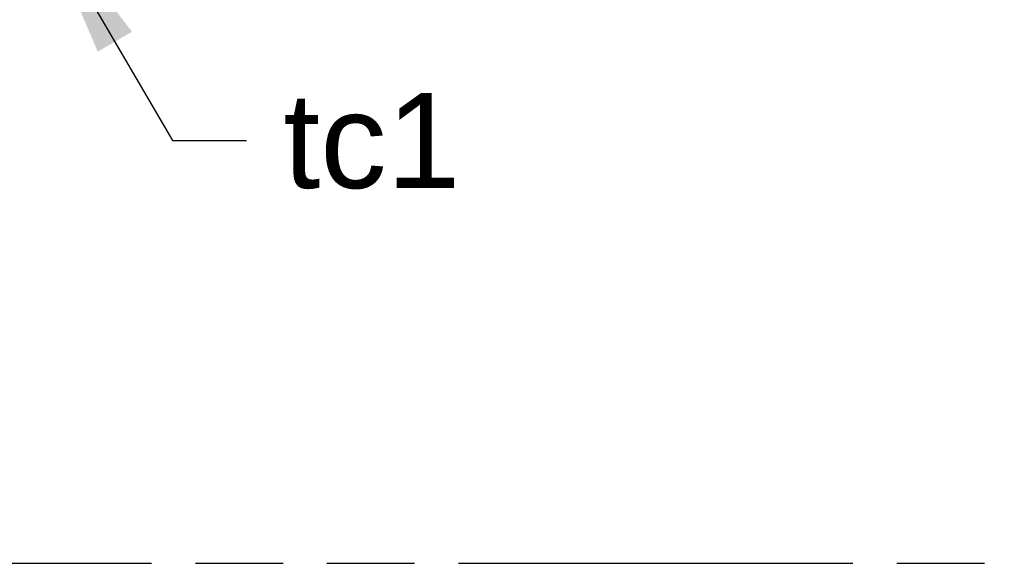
# Model space of a CAD drawing. Header units: millimetres. Extents: x 0 to 210, y 0 to 297.
# Tile 12 of 59: x 118 to 140, y 133 to 145. Entities that reach past the tile are written whole.
import ezdxf

# ---------------------------------------------------------------- set-up
doc = ezdxf.new("R2010")
doc.units = ezdxf.units.MM
doc.header["$LTSCALE"] = 19.36
doc.linetypes.add('PHANTOM', pattern=[0.8, 0.45, -0.05, 0.1, -0.05, 0.1, -0.05])
doc.layers.get('0').update_dxf_attribs({"linetype": 'CONTINUOUS'})
doc.layers.add('DEFAULT_3', color=7, linetype='PHANTOM')
doc.layers.add('Z_NOTICE', color=7, linetype='CONTINUOUS')
doc.styles.get("Standard").update_dxf_attribs({"font": 'txt', "width": 0.7})
doc.styles.add('TEXTSTYLE_3', font='helveticaneueltw1g-ltcn.otf')
doc.dimstyles.get("Standard").update_dxf_attribs({"dimtxt": 3.5, "dimasz": 3.5, "dimexe": 1.5, "dimexo": 0, "dimtad": 1, "dimdec": 3, "dimdsep": 46, "dimtxsty": 'STANDARD', "dimblk": '_FILLED', "dimblk1": '_FILLED', "dimblk2": '_FILLED', "dimcen": 0.09, "dimclrt": 5, "dimadec": 0, "dimazin": 0, "dimtol": 1, "dimtp": 0.001, "dimtm": 0.001, "dimtfac": 1, "dimtdec": 3, "dimtofl": 0, "dimtmove": 0, "dimatfit": 3, "dimldrblk": '_FILLED', "dimfxl": 1, "dimtolj": 1, "dimarcsym": 0})

# ---------------------------------------------------------------- blocks, each defined once
blk = doc.blocks.new('_FILLED')
at = {"color": 0, "linetype": 'BYBLOCK'}
blk.add_solid([(0, 0), (-1, 0.125), (-1, -0.125)], dxfattribs=at)

msp = doc.modelspace()

# ---------------------------------------------------------------- linework, layer by layer
at = {"layer": 'DEFAULT_3', "color": 7, "linetype": 'PHANTOM'}
msp.add_line((50.12864, 132.68), (150.12864, 132.68), dxfattribs=at)

# ---------------------------------------------------------------- texts
at = {"layer": 'Z_NOTICE', "color": 5, "linetype": 'CONTINUOUS', "style": 'TEXTSTYLE_3'}
msp.add_text(' tc1', height=2.1, dxfattribs=at).set_placement((122.88513, 140.96872))

# ---------------------------------------------------------------- leaders
at = {"layer": 'Z_NOTICE', "color": 2, "linetype": 'CONTINUOUS'}
msp.add_leader([(118.21598, 147.2263), (121.2548, 142.01872), (122.88513, 142.01872)], dimstyle='STANDARD', override={"dimtad": 0}, dxfattribs=at)

doc.saveas('drawing.dxf')
